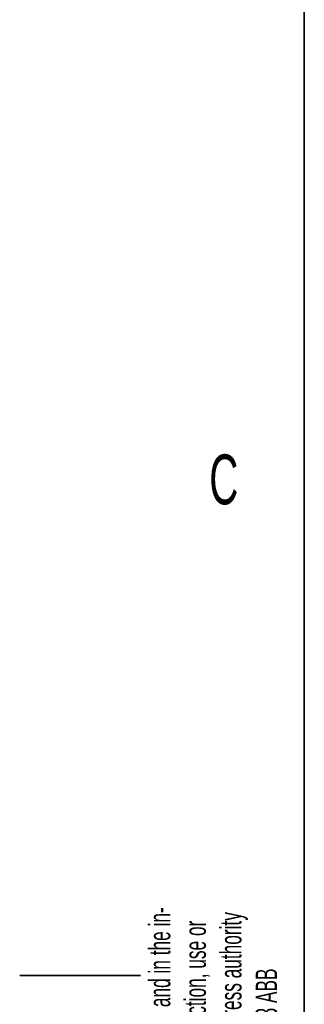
# Model space of a CAD drawing. Header units: millimetres. Extents: x 0 to 12429, y 0 to 8400.
# Tile 9 of 133: x 0 to 400, y 4159 to 5543. Entities that reach past the tile are written whole.
import ezdxf

# ---------------------------------------------------------------- set-up
doc = ezdxf.new("R2010")
doc.units = ezdxf.units.MM
doc.header["$LTSCALE"] = 20
doc.styles.add('SLDTEXTSTYLE0', font='TXT', dxfattribs={"width": 0.605})

# ---------------------------------------------------------------- blocks, each defined once
blk = doc.blocks.new('SW_NOTE_0')
at = {"color": 0, "linetype": 'Continuous', "lineweight": 0, "char_height": 30, "attachment_point": 1, "rotation": 90, "style": 'SLDTEXTSTYLE0'}
for s, insert in [('disclosure to third parties without express authority', (61.3, 0)), ('We reserve all rights in this document and in the in-', (-38.7, 0)), ('formation contained therein. Reproduction, use or', (11.3, 0)), ('is strictly forbidden.  © Copyright 2003 ABB', (111.3, 0))]:
    blk.add_mtext(s, dxfattribs=dict(at, insert=insert))

msp = doc.modelspace()

# ---------------------------------------------------------------- linework, layer by layer
at = {"color": 7, "linetype": 'Continuous', "lineweight": 35}
for p, q in [((400, 200), (400, 8200)), ((170, 4200), (0, 4200))]:
    msp.add_line(p, q, dxfattribs=at)

# ---------------------------------------------------------------- block references
at = {"color": 7, "linetype": 'Continuous', "lineweight": 0}
msp.add_blockref('SW_NOTE_0', (220.377219, 3744.036122), dxfattribs=at)

# ---------------------------------------------------------------- texts
at = {"color": 7, "linetype": 'Continuous', "lineweight": 0, "insert": (266.435667, 4932.078334), "char_height": 70, "attachment_point": 1, "style": 'SLDTEXTSTYLE0'}
msp.add_mtext('C', dxfattribs=at)

doc.saveas('drawing.dxf')
